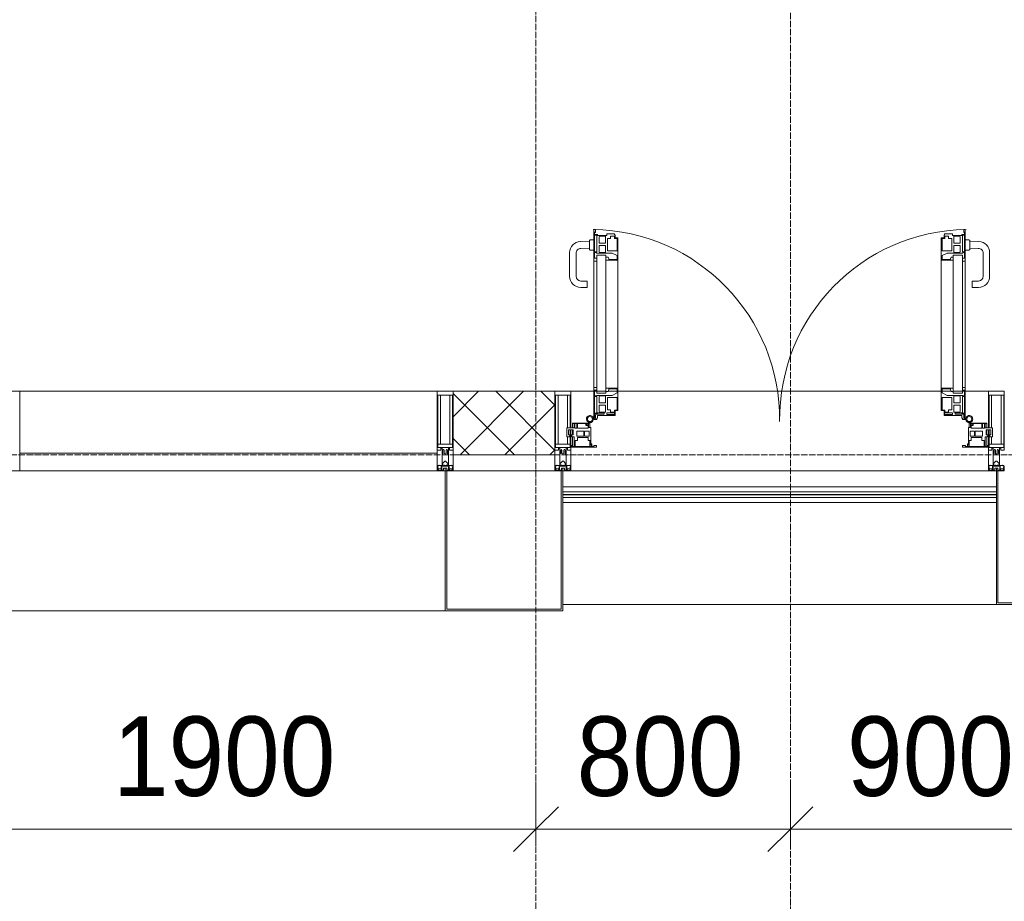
# Model space of a CAD drawing. Header units: millimetres. Extents: x -816133 to 919604, y 87941 to 147341.
# Tile 224 of 256: x 154263 to 157358, y 119530 to 122301. Entities that reach past the tile are written whole.
import ezdxf

# ---------------------------------------------------------------- set-up
doc = ezdxf.new("R2010")
doc.units = ezdxf.units.MM
doc.linetypes.add('ADSK_Линия сетки', pattern=[25, 20, -2.5, 0, -2.5])
doc.linetypes.add('Линия сетки', pattern=[25, 20, -2.5, 0, -2.5])
for name, color, linetype, lineweight in [('A-010-D_DIM', 7, 'Continuous', 9), ('A-200-M_WALL', 7, 'Continuous', 18), ('A-200-M_WALL_PAT', 7, 'Continuous', 40), ('A-214-M_CURT_WALL', 7, 'Continuous', 18), ('A-215-M_CURT_PANEL', 7, 'Continuous', 18), ('A-280-M_COLUMN', 7, 'Continuous', 18), ('A-325-M_DOOR', 7, 'Continuous', 18), ('Z-030-M_GRID', 7, 'Continuous', 9), ('Z-060-M_DETAIL', 7, 'Continuous', 18), ('Поручни', 252, 'Continuous', 5), ('СС-011-ПОЖ-СИГНАЛИЗАЦИЯ', 1, 'Continuous', 30)]:
    doc.layers.add(name, color=color, linetype=linetype, lineweight=lineweight)
doc.styles.add('Arial_3', font='arial.ttf', dxfattribs={"width": 0.9, "height": 500})

# ---------------------------------------------------------------- blocks, each defined once
blk = doc.blocks.new('13эт')
at = {"layer": 'A-010-D_DIM', "color": 9, "lineweight": 15}
for p, q in [((431195.4, 119756.5), (431195.4, 119906.5)), ((431195.4, 119756.5), (431195.4, 119906.5)), ((431995.4, 119756.5), (431995.4, 119906.5)), ((431995.4, 119756.5), (431995.4, 119906.5)), ((431195.4, 119756.5), (431266.1, 119827.2)), ((431195.4, 119756.5), (431266.1, 119827.2)), ((431995.4, 119756.5), (432066.1, 119827.2)), ((431995.4, 119756.5), (432066.1, 119827.2)), ((429295.4, 119756.5), (431195.4, 119756.5)), ((431195.4, 119756.5), (431124.7, 119685.8)), ((431195.4, 119756.5), (431124.7, 119685.8)), ((431195.4, 119756.5), (431195.4, 119706.5)), ((431195.4, 119756.5), (431995.4, 119756.5)), ((431195.4, 119756.5), (431195.4, 119706.5)), ((431995.4, 119756.5), (431924.7, 119685.8)), ((431995.4, 119756.5), (431924.7, 119685.8)), ((431995.4, 119756.5), (431995.4, 119706.5)), ((431995.4, 119756.5), (432895.4, 119756.5)), ((431995.4, 119756.5), (431995.4, 119706.5))]:
    blk.add_line(p, q, dxfattribs=at)
at = {"layer": 'A-200-M_WALL', "color": 9, "lineweight": 9}
for p, q in [((431255.4, 121132.9), (430935.4, 121132.9)), ((430935.4, 121132.9), (430935.4, 120932.9)), ((431255.4, 120932.9), (431255.4, 121132.9)), ((430935.4, 120932.9), (431255.4, 120932.9))]:
    blk.add_line(p, q, dxfattribs=at)
at = {"layer": 'A-200-M_WALL_PAT', "color": 9, "linetype": 'Continuous', "lineweight": 5}
for p, q in [((430935.4, 121052.8), (431015.6, 121132.9)), ((431128.3, 120932.9), (430935.4, 121125.8)), ((430957, 120932.9), (431157, 121132.9)), ((431255.4, 120947.2), (431069.7, 121132.9)), ((431255.4, 121088.7), (431211.1, 121132.9)), ((431098.4, 120932.9), (431255.4, 121089.9)), ((430986.9, 120932.9), (430935.4, 120984.4)), ((431239.8, 120932.9), (431255.4, 120948.5))]:
    blk.add_line(p, q, dxfattribs=at)
at = {"layer": 'A-214-M_CURT_WALL', "color": 9, "lineweight": 5, "extrusion": (0, 0, -1)}
for p, q in [((429572.9, 121132.9), (429522.9, 121132.9)), ((429572.9, 120882.9), (429572.9, 121132.9)), ((430885.4, 121132.9), (430885.4, 120882.9)), ((430935.4, 121132.9), (430885.4, 121132.9)), ((430935.4, 120882.9), (430935.4, 121132.9)), ((431255.4, 121132.9), (431255.4, 120882.9)), ((431305.4, 121132.9), (431255.4, 121132.9)), ((431305.4, 121018), (431305.4, 121132.9)), ((432617.9, 121132.9), (432617.9, 121018)), ((432667.9, 121132.9), (432617.9, 121132.9)), ((431305.4, 120996.3), (431305.4, 121011.3)), ((431305.4, 120882.9), (431305.4, 120993)), ((432617.9, 121011.3), (432617.9, 120996.3)), ((432617.9, 120993), (432617.9, 120882.9)), ((429547.9, 120882.9), (429572.9, 120882.9)), ((430885.4, 120882.9), (430910.4, 120882.9)), ((430915.4, 120882.9), (430935.4, 120882.9)), ((431255.4, 120882.9), (431275.4, 120882.9)), ((431280.4, 120882.9), (431305.4, 120882.9)), ((432617.9, 120882.9), (432642.9, 120882.9)), ((432647.9, 120882.9), (432667.9, 120882.9))]:
    blk.add_line(p, q, dxfattribs=at)
at = {"layer": 'A-214-M_CURT_WALL', "color": 9, "lineweight": 5}
for p, q in [((430885.4, 121132.9), (429572.9, 121132.9)), ((431378, 121132.9), (431305.4, 121132.9)), ((431415.7, 121132.9), (431380.1, 121132.9)), ((431451.1, 121132.9), (431423.4, 121132.9)), ((432469.9, 121132.9), (431453.4, 121132.9)), ((432500.8, 121132.9), (432472.2, 121132.9)), ((432543.3, 121132.9), (432507.6, 121132.9)), ((432617.9, 121132.9), (432545.4, 121132.9)), ((432617.9, 120882.9), (431305.4, 120882.9))]:
    blk.add_line(p, q, dxfattribs=at)
at = {"layer": 'A-215-M_CURT_PANEL', "color": 9, "lineweight": 5}
for p, q in [((431315.8, 121018), (431292.4, 121018)), ((431292.4, 121018), (431292.4, 120989.5)), ((431361.4, 121032.9), (431310.4, 121032.9)), ((431310.4, 121032.9), (431310.4, 121031.4)), ((431310.4, 121031.4), (431315.8, 121031.4)), ((431310.4, 121031.4), (431310.4, 121018)), ((431315.8, 121031.4), (431315.8, 121018)), ((431317.4, 121017.4), (431317.4, 121031.1)), ((431317.4, 121031.1), (431324.4, 121031.1)), ((431324.4, 121017.4), (431317.4, 121017.4)), ((431324.4, 121031.1), (431324.4, 121017.4)), ((431325.8, 121017.1), (431325.8, 121031.3)), ((431325.8, 121031.3), (431352.8, 121031.3)), ((431359.8, 121017.1), (431325.8, 121017.1)), ((431352.8, 121031.3), (431352.8, 121025.7)), ((431352.8, 121025.7), (431359.8, 121025.7)), ((431354.1, 121031.6), (431360.1, 121031.6)), ((431354.1, 121027.3), (431354.1, 121031.6)), ((431360.1, 121027.3), (431354.1, 121027.3)), ((431359.8, 121025.7), (431359.8, 121017.1)), ((431360.1, 121031.6), (431360.1, 121027.3)), ((431361.4, 121019.4), (431361.4, 121032.9)), ((431365.4, 121032.9), (431361.4, 121032.9)), ((431368.4, 121019.4), (431361.4, 121019.4)), ((431365.4, 121019.4), (431365.4, 121032.9)), ((431368.4, 120967.7), (431368.4, 121019.4)), ((432561.9, 121019.4), (432554.9, 121019.4)), ((432554.9, 121019.4), (432554.9, 120967.7)), ((432557.9, 121032.9), (432557.9, 121019.4)), ((432561.9, 121032.9), (432557.9, 121032.9)), ((432612.9, 121032.9), (432561.9, 121032.9)), ((432561.9, 121032.9), (432561.9, 121019.4)), ((432563.2, 121027.3), (432563.2, 121031.6)), ((432563.2, 121031.6), (432569.2, 121031.6)), ((432569.2, 121027.3), (432563.2, 121027.3)), ((432563.5, 121017.1), (432563.5, 121025.7)), ((432563.5, 121025.7), (432570.5, 121025.7)), ((432597.5, 121017.1), (432563.5, 121017.1)), ((432569.2, 121031.6), (432569.2, 121027.3)), ((432570.5, 121025.7), (432570.5, 121031.3)), ((432570.5, 121031.3), (432597.5, 121031.3)), ((432597.5, 121031.3), (432597.5, 121017.1)), ((432598.9, 121031.1), (432605.9, 121031.1)), ((432598.9, 121017.4), (432598.9, 121031.1)), ((432605.9, 121017.4), (432598.9, 121017.4)), ((432605.9, 121031.1), (432605.9, 121017.4)), ((432607.5, 121018), (432607.5, 121031.4)), ((432607.5, 121031.4), (432612.9, 121031.4)), ((432630.9, 121018), (432607.5, 121018)), ((432612.9, 121031.4), (432612.9, 121032.9)), ((432612.9, 121018), (432612.9, 121031.4)), ((432630.9, 120989.5), (432630.9, 121018)), ((431292.4, 120989.5), (431301.4, 120989.5)), ((431297.5, 120996.3), (431297.5, 121011.3)), ((431297.5, 121011.3), (431312.5, 121011.3)), ((431312.5, 120996.3), (431297.5, 120996.3)), ((431301.4, 120989.5), (431301.4, 120993)), ((431301.4, 120993), (431308.4, 120993)), ((431308.4, 120993), (431308.4, 120989.5)), ((431308.4, 120989.5), (431315.4, 120989.5)), ((431310.4, 121011.3), (431310.4, 120996.3)), ((431310.4, 120989.5), (431310.4, 120959.6)), ((431312.5, 121011.3), (431312.5, 120996.3)), ((431315.4, 120989.5), (431315.4, 120959.6)), ((431323.8, 120991.7), (431323.8, 121007.9)), ((431323.8, 121007.9), (431346.5, 121007.9)), ((431346.5, 120991.7), (431323.8, 120991.7)), ((431326.4, 120978.4), (431326.4, 120987.9)), ((431326.4, 120987.9), (431359.6, 120987.9)), ((431346.5, 121007.9), (431346.5, 120991.7)), ((431348.7, 120991.7), (431348.7, 121007.9)), ((431348.7, 121007.9), (431363, 121007.9)), ((431363, 120991.7), (431348.7, 120991.7)), ((431359.6, 120987.9), (431359.6, 120978.4)), ((431363, 121007.9), (431363, 120991.7)), ((432560.3, 121007.9), (432574.6, 121007.9)), ((432560.3, 120991.7), (432560.3, 121007.9)), ((432574.6, 120991.7), (432560.3, 120991.7)), ((432563.7, 120978.4), (432563.7, 120987.9)), ((432563.7, 120987.9), (432596.9, 120987.9)), ((432574.6, 121007.9), (432574.6, 120991.7)), ((432576.8, 121007.9), (432599.5, 121007.9)), ((432576.8, 120991.7), (432576.8, 121007.9)), ((432599.5, 120991.7), (432576.8, 120991.7)), ((432596.9, 120987.9), (432596.9, 120978.4)), ((432599.5, 121007.9), (432599.5, 120991.7)), ((432607.9, 120959.6), (432607.9, 120989.5)), ((432607.9, 120989.5), (432614.9, 120989.5)), ((432610.8, 121011.3), (432625.8, 121011.3)), ((432610.8, 120996.3), (432610.8, 121011.3)), ((432625.8, 120996.3), (432610.8, 120996.3)), ((432612.9, 120996.3), (432612.9, 121011.3)), ((432612.9, 120959.6), (432612.9, 120989.5)), ((432614.9, 120989.5), (432614.9, 120993)), ((432614.9, 120993), (432621.9, 120993)), ((432621.9, 120993), (432621.9, 120989.5)), ((432621.9, 120989.5), (432630.9, 120989.5)), ((432625.8, 121011.3), (432625.8, 120996.3)), ((431308.9, 120962.4), (431307.4, 120962.4)), ((431307.4, 120962.4), (431307.4, 120957.4)), ((431307.4, 120957.4), (431386.4, 120957.4)), ((431308.9, 120959.6), (431308.9, 120962.4)), ((431315.4, 120959.6), (431308.9, 120959.6)), ((431319.2, 120959.2), (431319.2, 120978.4)), ((431319.2, 120978.4), (431326.4, 120978.4)), ((431369.7, 120959.2), (431319.2, 120959.2)), ((431359.6, 120978.4), (431365.9, 120978.4)), ((431365.4, 120959.1), (431365.4, 120978.4)), ((431365.9, 120978.4), (431365.9, 120971.9)), ((431365.9, 120971.9), (431366.7, 120971.1)), ((431366.7, 120971.1), (431366.7, 120966)), ((431366.7, 120966), (431369.7, 120966)), ((431371.4, 120967.7), (431368.4, 120967.7)), ((431369.7, 120966), (431369.7, 120959.2)), ((431371.4, 120959.4), (431371.4, 120967.7)), ((431377.8, 120959.4), (431371.4, 120959.4)), ((431386.4, 120962.4), (431377.8, 120962.4)), ((431377.8, 120962.4), (431377.8, 120959.4)), ((431386.4, 120957.4), (431386.4, 120962.4)), ((432545.5, 120962.4), (432536.9, 120962.4)), ((432536.9, 120962.4), (432536.9, 120957.4)), ((432536.9, 120957.4), (432615.9, 120957.4)), ((432545.5, 120959.4), (432545.5, 120962.4)), ((432551.9, 120959.4), (432545.5, 120959.4)), ((432554.9, 120967.7), (432551.9, 120967.7)), ((432551.9, 120967.7), (432551.9, 120959.4)), ((432553.6, 120959.2), (432553.6, 120966)), ((432553.6, 120966), (432556.6, 120966)), ((432604.1, 120959.2), (432553.6, 120959.2)), ((432556.6, 120971.1), (432557.4, 120971.9)), ((432556.6, 120966), (432556.6, 120971.1)), ((432557.4, 120971.9), (432557.4, 120978.4)), ((432557.4, 120978.4), (432563.7, 120978.4)), ((432557.9, 120978.4), (432557.9, 120959.1)), ((432596.9, 120978.4), (432604.1, 120978.4)), ((432604.1, 120978.4), (432604.1, 120959.2)), ((432614.4, 120959.6), (432607.9, 120959.6)), ((432615.9, 120962.4), (432614.4, 120962.4)), ((432614.4, 120962.4), (432614.4, 120959.6)), ((432615.9, 120957.4), (432615.9, 120962.4)), ((430885.4, 120937.9), (429572.9, 120937.9)), ((429572.9, 120937.9), (429572.9, 120882.9)), ((430885.4, 120882.9), (430885.4, 120937.9)), ((429572.9, 120882.9), (430885.4, 120882.9))]:
    blk.add_line(p, q, dxfattribs=at)
at = {"layer": 'A-280-M_COLUMN', "color": 9, "lineweight": 5}
for p, q in [((430910.4, 120882.9), (430915.4, 120882.9)), ((430910.4, 120442.9), (430910.4, 120882.9)), ((430915.4, 120882.9), (430915.4, 120447.9)), ((431255.4, 120882.9), (430935.4, 120882.9)), ((431275.4, 120882.9), (431280.4, 120882.9)), ((431275.4, 120447.9), (431275.4, 120882.9)), ((431280.4, 120882.9), (431280.4, 120442.9)), ((432642.9, 120882.9), (432647.9, 120882.9)), ((432642.9, 120462.9), (432642.9, 120882.9)), ((432647.9, 120882.9), (432647.9, 120467.9)), ((431280.4, 120462.9), (432642.9, 120462.9)), ((433147.9, 120462.9), (432642.9, 120462.9)), ((432647.9, 120467.9), (433142.9, 120467.9)), ((429547.9, 120442.9), (430910.4, 120442.9)), ((431280.4, 120442.9), (430910.4, 120442.9)), ((430915.4, 120447.9), (431275.4, 120447.9))]:
    blk.add_line(p, q, dxfattribs=at)
at = {"layer": 'A-325-M_DOOR', "color": 9, "lineweight": 5}
for p, q in [((431378, 121542.2), (431378, 121641.8)), ((431378, 121641.8), (431383.1, 121641.8)), ((431378, 121542.2), (431378, 121641.8)), ((431378, 121641.8), (431383.1, 121641.8)), ((431383.1, 121641.8), (431383.1, 121631.9)), ((431383.1, 121641.8), (431383.1, 121631.9)), ((432545.4, 121641.8), (432540.3, 121641.8)), ((432540.3, 121641.8), (432540.3, 121631.9)), ((432545.4, 121641.8), (432540.3, 121641.8)), ((432540.3, 121641.8), (432540.3, 121631.9)), ((432545.4, 121542.2), (432545.4, 121641.8)), ((432545.4, 121542.2), (432545.4, 121641.8)), ((431364.1, 121604.6), (431335.2, 121603.6)), ((431364.1, 121606.4), (431364.1, 121578.9)), ((431378.1, 121608.9), (431366.6, 121608.9)), ((431380.1, 121633.2), (431380.1, 121625.2)), ((431381.9, 121633.2), (431380.1, 121633.2)), ((431380.1, 121633.2), (431380.1, 121625.2)), ((431381.9, 121633.2), (431380.1, 121633.2)), ((431380.1, 121625.2), (431388.8, 121625.2)), ((431380.1, 121625.2), (431388.8, 121625.2)), ((431380.1, 121623.5), (431380.1, 121571.1)), ((431387.1, 121623.5), (431380.1, 121623.5)), ((431380.1, 121623.5), (431380.1, 121571.1)), ((431387.1, 121623.5), (431380.1, 121623.5)), ((431381.9, 121631.9), (431381.9, 121633.2)), ((431381.9, 121631.9), (431381.9, 121633.2)), ((431383.1, 121631.9), (431381.9, 121631.9)), ((431383.1, 121631.9), (431381.9, 121631.9)), ((431387.1, 121571.1), (431387.1, 121623.5)), ((431387.1, 121571.1), (431387.1, 121623.5)), ((431388.8, 121625.2), (431388.8, 121622.2)), ((431388.8, 121625.2), (431388.8, 121622.2)), ((431388.8, 121622.2), (431418.1, 121622.2)), ((431388.8, 121622.2), (431418.1, 121622.2)), ((431395.6, 121620.4), (431394.1, 121617.8)), ((431395.6, 121620.4), (431394.1, 121617.8)), ((431394.1, 121617.8), (431394.1, 121598.7)), ((431394.1, 121617.8), (431394.1, 121598.7)), ((431414, 121620.4), (431395.6, 121620.4)), ((431414, 121620.4), (431395.6, 121620.4)), ((431414, 121598.7), (431414, 121620.4)), ((431414, 121598.7), (431414, 121620.4)), ((431418.1, 121627.7), (431443.1, 121627.7)), ((431418.1, 121622.2), (431418.1, 121627.7)), ((431418.1, 121627.7), (431443.1, 121627.7)), ((431418.1, 121622.2), (431418.1, 121627.7)), ((431420.4, 121613.4), (431420.4, 121573.9)), ((431430.5, 121613.4), (431420.4, 121613.4)), ((431420.4, 121613.4), (431420.4, 121573.9)), ((431430.5, 121613.4), (431420.4, 121613.4)), ((431430.5, 121620), (431430.5, 121613.4)), ((431442.9, 121620), (431430.5, 121620)), ((431430.5, 121620), (431430.5, 121613.4)), ((431442.9, 121620), (431430.5, 121620)), ((431442.9, 121613.5), (431442.9, 121620)), ((431442.9, 121613.5), (431442.9, 121620)), ((431451.1, 121613.5), (431442.9, 121613.5)), ((431451.1, 121613.5), (431442.9, 121613.5)), ((431443.1, 121627.7), (431443.1, 121624.7)), ((431443.1, 121627.7), (431443.1, 121624.7)), ((431443.1, 121624.7), (431444.6, 121624.7)), ((431443.1, 121624.7), (431444.6, 121624.7)), ((431444.6, 121624.7), (431444.6, 121615.2)), ((431444.6, 121624.7), (431444.6, 121615.2)), ((431444.6, 121615.2), (431453.4, 121615.2)), ((431444.6, 121615.2), (431453.4, 121615.2)), ((431451.1, 121573.9), (431451.1, 121613.5)), ((431451.1, 121573.9), (431451.1, 121613.5)), ((431453.4, 121615.2), (431453.4, 121545.2)), ((431453.4, 121615.2), (431453.4, 121545.2)), ((432478.8, 121615.2), (432469.9, 121615.2)), ((432469.9, 121615.2), (432469.9, 121545.2)), ((432478.8, 121615.2), (432469.9, 121615.2)), ((432469.9, 121615.2), (432469.9, 121545.2)), ((432472.3, 121573.9), (432472.3, 121613.5)), ((432472.3, 121613.5), (432480.5, 121613.5)), ((432472.3, 121573.9), (432472.3, 121613.5)), ((432472.3, 121613.5), (432480.5, 121613.5)), ((432480.3, 121624.7), (432478.8, 121624.7)), ((432478.8, 121624.7), (432478.8, 121615.2)), ((432480.3, 121624.7), (432478.8, 121624.7)), ((432478.8, 121624.7), (432478.8, 121615.2)), ((432505.3, 121627.7), (432480.3, 121627.7)), ((432480.3, 121627.7), (432480.3, 121624.7)), ((432505.3, 121627.7), (432480.3, 121627.7)), ((432480.3, 121627.7), (432480.3, 121624.7)), ((432480.5, 121613.5), (432480.5, 121620)), ((432480.5, 121620), (432492.9, 121620)), ((432480.5, 121613.5), (432480.5, 121620)), ((432480.5, 121620), (432492.9, 121620)), ((432492.9, 121620), (432492.9, 121613.4)), ((432492.9, 121620), (432492.9, 121613.4)), ((432492.9, 121613.4), (432503, 121613.4)), ((432492.9, 121613.4), (432503, 121613.4)), ((432503, 121613.4), (432503, 121573.9)), ((432503, 121613.4), (432503, 121573.9)), ((432505.3, 121622.2), (432505.3, 121627.7)), ((432505.3, 121622.2), (432505.3, 121627.7)), ((432534.6, 121622.2), (432505.3, 121622.2)), ((432534.6, 121622.2), (432505.3, 121622.2)), ((432509.4, 121598.7), (432509.4, 121620.4)), ((432509.4, 121620.4), (432527.7, 121620.4)), ((432509.4, 121598.7), (432509.4, 121620.4)), ((432509.4, 121620.4), (432527.7, 121620.4)), ((432527.7, 121620.4), (432529.3, 121617.8)), ((432527.7, 121620.4), (432529.3, 121617.8)), ((432529.3, 121617.8), (432529.3, 121598.7)), ((432529.3, 121617.8), (432529.3, 121598.7)), ((432543.3, 121625.2), (432534.6, 121625.2)), ((432534.6, 121625.2), (432534.6, 121622.2)), ((432543.3, 121625.2), (432534.6, 121625.2)), ((432534.6, 121625.2), (432534.6, 121622.2)), ((432536.3, 121571.1), (432536.3, 121623.5)), ((432536.3, 121623.5), (432543.3, 121623.5)), ((432536.3, 121571.1), (432536.3, 121623.5)), ((432536.3, 121623.5), (432543.3, 121623.5)), ((432540.3, 121631.9), (432541.5, 121631.9)), ((432540.3, 121631.9), (432541.5, 121631.9)), ((432541.5, 121631.9), (432541.5, 121633.2)), ((432541.5, 121633.2), (432543.3, 121633.2)), ((432541.5, 121631.9), (432541.5, 121633.2)), ((432541.5, 121633.2), (432543.3, 121633.2)), ((432543.3, 121633.2), (432543.3, 121625.2)), ((432543.3, 121633.2), (432543.3, 121625.2)), ((432543.3, 121623.5), (432543.3, 121571.1)), ((432543.3, 121623.5), (432543.3, 121571.1)), ((432545.3, 121608.9), (432556.8, 121608.9)), ((432559.3, 121606.4), (432559.3, 121578.9)), ((432559.3, 121604.6), (432588.1, 121603.6)), ((431337.1, 121581.7), (431364.1, 121580.7)), ((431366.6, 121576.4), (431378.1, 121576.4)), ((431394.1, 121598.7), (431414, 121598.7)), ((431394.1, 121598.7), (431414, 121598.7)), ((431394.1, 121590.9), (431394.1, 121571.9)), ((431414, 121590.9), (431394.1, 121590.9)), ((431394.1, 121590.9), (431394.1, 121571.9)), ((431414, 121590.9), (431394.1, 121590.9)), ((431394.1, 121571.9), (431395.6, 121569.2)), ((431394.1, 121571.9), (431395.6, 121569.2)), ((431414, 121569.2), (431414, 121590.9)), ((431414, 121569.2), (431414, 121590.9)), ((431420.4, 121573.9), (431451.1, 121573.9)), ((431420.4, 121573.9), (431451.1, 121573.9)), ((432503, 121573.9), (432472.3, 121573.9)), ((432503, 121573.9), (432472.3, 121573.9)), ((432529.3, 121598.7), (432509.4, 121598.7)), ((432529.3, 121598.7), (432509.4, 121598.7)), ((432509.4, 121590.9), (432529.3, 121590.9)), ((432509.4, 121569.2), (432509.4, 121590.9)), ((432509.4, 121590.9), (432529.3, 121590.9)), ((432509.4, 121569.2), (432509.4, 121590.9)), ((432529.3, 121571.9), (432527.7, 121569.2)), ((432529.3, 121571.9), (432527.7, 121569.2)), ((432529.3, 121590.9), (432529.3, 121571.9)), ((432529.3, 121590.9), (432529.3, 121571.9)), ((432556.8, 121576.4), (432545.3, 121576.4)), ((432586.2, 121581.7), (432559.3, 121580.7)), ((431301.6, 121568.6), (431301.6, 121494.4)), ((431321.6, 121494.4), (431321.6, 121566.7)), ((431378, 121127.2), (431378, 121560.2)), ((431387.1, 121542.2), (431378, 121542.2)), ((431387.1, 121542.2), (431378, 121542.2)), ((431380.1, 121571.1), (431387.1, 121571.1)), ((431380.1, 121571.1), (431387.1, 121571.1)), ((431380.1, 121569.4), (431380.1, 121551.3)), ((431386.3, 121569.4), (431380.1, 121569.4)), ((431380.1, 121569.4), (431380.1, 121551.3)), ((431386.3, 121569.4), (431380.1, 121569.4)), ((431380.1, 121551.3), (431387.1, 121551.3)), ((431380.1, 121551.3), (431387.1, 121551.3)), ((431386.3, 121567.4), (431386.3, 121569.4)), ((431386.3, 121567.4), (431386.3, 121569.4)), ((431435.3, 121567.4), (431386.3, 121567.4)), ((431435.3, 121567.4), (431386.3, 121567.4)), ((431387.1, 121560.2), (431415.7, 121560.2)), ((431387.1, 121127.2), (431387.1, 121560.2)), ((431387.1, 121551.3), (431387.1, 121542.2)), ((431387.1, 121551.3), (431387.1, 121542.2)), ((431395.6, 121569.2), (431414, 121569.2)), ((431395.6, 121569.2), (431414, 121569.2)), ((431415.7, 121560.2), (431415.7, 121127.2)), ((431415.7, 121554.9), (431422.3, 121554.9)), ((431415.7, 121545.2), (431415.7, 121554.9)), ((431415.7, 121554.9), (431422.3, 121554.9)), ((431415.7, 121545.2), (431415.7, 121554.9)), ((431453.4, 121545.2), (431415.7, 121545.2)), ((431453.4, 121545.2), (431415.7, 121545.2)), ((431422.3, 121554.9), (431424.6, 121548.8)), ((431422.3, 121554.9), (431424.6, 121548.8)), ((431424.6, 121548.8), (431424.6, 121546.7)), ((431424.6, 121548.8), (431424.6, 121546.7)), ((431424.6, 121546.7), (431451.1, 121546.7)), ((431424.6, 121546.7), (431451.1, 121546.7)), ((431451.1, 121559.8), (431435.3, 121567.4)), ((431451.1, 121559.8), (431435.3, 121567.4)), ((431451.1, 121546.7), (431451.1, 121559.8)), ((431451.1, 121546.7), (431451.1, 121559.8)), ((431453.4, 121545.2), (431453.4, 121142.2)), ((432469.9, 121545.2), (432507.6, 121545.2)), ((432469.9, 121545.2), (432507.6, 121545.2)), ((432469.9, 121545.2), (432469.9, 121142.2)), ((432472.2, 121559.8), (432488, 121567.4)), ((432472.2, 121559.8), (432488, 121567.4)), ((432472.2, 121546.7), (432472.2, 121559.8)), ((432472.2, 121546.7), (432472.2, 121559.8)), ((432498.8, 121546.7), (432472.2, 121546.7)), ((432498.8, 121546.7), (432472.2, 121546.7)), ((432488, 121567.4), (432537.1, 121567.4)), ((432488, 121567.4), (432537.1, 121567.4)), ((432501, 121554.9), (432498.8, 121548.8)), ((432501, 121554.9), (432498.8, 121548.8)), ((432498.8, 121548.8), (432498.8, 121546.7)), ((432498.8, 121548.8), (432498.8, 121546.7)), ((432507.6, 121554.9), (432501, 121554.9)), ((432507.6, 121554.9), (432501, 121554.9)), ((432507.6, 121560.2), (432507.6, 121127.2)), ((432536.3, 121560.2), (432507.6, 121560.2)), ((432507.6, 121545.2), (432507.6, 121554.9)), ((432507.6, 121545.2), (432507.6, 121554.9)), ((432527.7, 121569.2), (432509.4, 121569.2)), ((432527.7, 121569.2), (432509.4, 121569.2)), ((432543.3, 121571.1), (432536.3, 121571.1)), ((432543.3, 121571.1), (432536.3, 121571.1)), ((432536.3, 121127.2), (432536.3, 121560.2)), ((432543.3, 121551.3), (432536.3, 121551.3)), ((432536.3, 121551.3), (432536.3, 121542.2)), ((432543.3, 121551.3), (432536.3, 121551.3)), ((432536.3, 121551.3), (432536.3, 121542.2)), ((432536.3, 121542.2), (432545.4, 121542.2)), ((432536.3, 121542.2), (432545.4, 121542.2)), ((432537.1, 121567.4), (432537.1, 121569.4)), ((432537.1, 121569.4), (432543.3, 121569.4)), ((432537.1, 121567.4), (432537.1, 121569.4)), ((432537.1, 121569.4), (432543.3, 121569.4)), ((432543.3, 121569.4), (432543.3, 121551.3)), ((432543.3, 121569.4), (432543.3, 121551.3)), ((432545.4, 121127.2), (432545.4, 121560.2)), ((432601.8, 121494.4), (432601.8, 121566.7)), ((432621.8, 121568.6), (432621.8, 121494.4)), ((431356.6, 121479.4), (431336.6, 121479.4)), ((431356.6, 121459.4), (431356.6, 121479.4)), ((432566.8, 121459.4), (432566.8, 121479.4)), ((432566.8, 121479.4), (432586.8, 121479.4)), ((431336.6, 121459.4), (431356.6, 121459.4)), ((432586.8, 121459.4), (432566.8, 121459.4)), ((431378, 121145.2), (431387.1, 121145.2)), ((431378, 121047.2), (431378, 121145.2)), ((431387.1, 121145.2), (431387.1, 121136.1)), ((431415.7, 121142.2), (431453.4, 121142.2)), ((431415.7, 121132.5), (431415.7, 121142.2)), ((431424.6, 121138.6), (431422.3, 121132.5)), ((431424.6, 121140.7), (431424.6, 121138.6)), ((431451.1, 121140.7), (431424.6, 121140.7)), ((431451.1, 121127.6), (431451.1, 121140.7)), ((431453.4, 121142.2), (431453.4, 121072.2)), ((432507.6, 121142.2), (432469.9, 121142.2)), ((432469.9, 121142.2), (432469.9, 121072.2)), ((432472.2, 121127.6), (432472.2, 121140.7)), ((432472.2, 121140.7), (432498.8, 121140.7)), ((432498.8, 121140.7), (432498.8, 121138.6)), ((432498.8, 121138.6), (432501, 121132.5)), ((432507.6, 121132.5), (432507.6, 121142.2)), ((432545.4, 121145.2), (432536.3, 121145.2)), ((432536.3, 121145.2), (432536.3, 121136.1)), ((432545.4, 121047.2), (432545.4, 121145.2)), ((431380.1, 121136.1), (431380.1, 121118)), ((431387.1, 121136.1), (431380.1, 121136.1)), ((431380.1, 121118), (431386.3, 121118)), ((431380.1, 121116.3), (431380.1, 121063.9)), ((431387.1, 121116.3), (431380.1, 121116.3)), ((431386.3, 121120), (431435.3, 121120)), ((431386.3, 121118), (431386.3, 121120)), ((431387.1, 121127.2), (431415.7, 121127.2)), ((431387.1, 121063.9), (431387.1, 121116.3)), ((431395.6, 121118.2), (431394.1, 121115.5)), ((431394.1, 121115.5), (431394.1, 121096.5)), ((431414, 121118.2), (431395.6, 121118.2)), ((431414, 121096.5), (431414, 121118.2)), ((431422.3, 121132.5), (431415.7, 121132.5)), ((431420.4, 121113.5), (431420.4, 121074)), ((431451.1, 121113.5), (431420.4, 121113.5)), ((431435.3, 121120), (431451.1, 121127.6)), ((431451.1, 121073.9), (431451.1, 121113.5)), ((432488, 121120), (432472.2, 121127.6)), ((432472.3, 121113.5), (432503, 121113.5)), ((432472.3, 121073.9), (432472.3, 121113.5)), ((432537.1, 121120), (432488, 121120)), ((432501, 121132.5), (432507.6, 121132.5)), ((432503, 121113.5), (432503, 121074)), ((432536.3, 121127.2), (432507.6, 121127.2)), ((432509.4, 121096.5), (432509.4, 121118.2)), ((432509.4, 121118.2), (432527.7, 121118.2)), ((432527.7, 121118.2), (432529.3, 121115.5)), ((432529.3, 121115.5), (432529.3, 121096.5)), ((432536.3, 121136.1), (432543.3, 121136.1)), ((432536.3, 121116.3), (432543.3, 121116.3)), ((432536.3, 121063.9), (432536.3, 121116.3)), ((432537.1, 121118), (432537.1, 121120)), ((432543.3, 121118), (432537.1, 121118)), ((432543.3, 121136.1), (432543.3, 121118)), ((432543.3, 121116.3), (432543.3, 121063.9)), ((431394.1, 121096.5), (431414, 121096.5)), ((431394.1, 121088.7), (431394.1, 121069.7)), ((431414, 121088.7), (431394.1, 121088.7)), ((431414, 121067), (431414, 121088.7)), ((432529.3, 121096.5), (432509.4, 121096.5)), ((432509.4, 121088.7), (432529.3, 121088.7)), ((432509.4, 121067), (432509.4, 121088.7)), ((432529.3, 121088.7), (432529.3, 121069.7)), ((431380.1, 121063.9), (431387.1, 121063.9)), ((431380.1, 121062.2), (431380.1, 121047.2)), ((431388.8, 121062.2), (431380.1, 121062.2)), ((431380.1, 121047.2), (431383.1, 121047.2)), ((431383.1, 121047.2), (431383.1, 121057.5)), ((431386.2, 121060.5), (431410.4, 121060.5)), ((431386.6, 121048.5), (431386.6, 121043.7)), ((431389.3, 121048.5), (431386.6, 121048.5)), ((431388.8, 121065.2), (431388.8, 121062.2)), ((431410.4, 121065.2), (431388.8, 121065.2)), ((431389.3, 121056.2), (431389.3, 121048.5)), ((431444.6, 121056.2), (431389.3, 121056.2)), ((431394.1, 121069.7), (431395.6, 121067)), ((431395.6, 121067), (431414, 121067)), ((431410.4, 121060.5), (431410.4, 121065.2)), ((431418.1, 121065.2), (431418.1, 121059.7)), ((431443.1, 121065.2), (431418.1, 121065.2)), ((431418.1, 121059.7), (431443.1, 121059.7)), ((431420.4, 121074), (431430.5, 121074)), ((431430.5, 121074), (431430.5, 121067.4)), ((431430.5, 121067.4), (431442.9, 121067.4)), ((431442.9, 121073.9), (431451.1, 121073.9)), ((431442.9, 121067.4), (431442.9, 121073.9)), ((431443.1, 121059.7), (431443.1, 121065.2)), ((431444.6, 121072.2), (431444.6, 121056.2)), ((431453.4, 121072.2), (431444.6, 121072.2)), ((432469.9, 121072.2), (432478.8, 121072.2)), ((432480.5, 121073.9), (432472.3, 121073.9)), ((432478.8, 121072.2), (432478.8, 121056.2)), ((432478.8, 121056.2), (432534.1, 121056.2)), ((432480.3, 121065.2), (432505.3, 121065.2)), ((432480.3, 121059.7), (432480.3, 121065.2)), ((432505.3, 121059.7), (432480.3, 121059.7)), ((432480.5, 121067.4), (432480.5, 121073.9)), ((432492.9, 121067.4), (432480.5, 121067.4)), ((432503, 121074), (432492.9, 121074)), ((432492.9, 121074), (432492.9, 121067.4)), ((432505.3, 121065.2), (432505.3, 121059.7)), ((432527.7, 121067), (432509.4, 121067)), ((432513, 121060.5), (432513, 121065.2)), ((432513, 121065.2), (432534.6, 121065.2)), ((432537.2, 121060.5), (432513, 121060.5)), ((432529.3, 121069.7), (432527.7, 121067)), ((432534.1, 121056.2), (432534.1, 121048.5)), ((432534.1, 121048.5), (432536.8, 121048.5)), ((432534.6, 121065.2), (432534.6, 121062.2)), ((432534.6, 121062.2), (432543.3, 121062.2)), ((432543.3, 121063.9), (432536.3, 121063.9)), ((432536.8, 121048.5), (432536.8, 121043.7)), ((432540.3, 121047.2), (432540.3, 121057.5)), ((432543.3, 121047.2), (432540.3, 121047.2)), ((432543.3, 121062.2), (432543.3, 121047.2)), ((431386.6, 121043.7), (431376.3, 121043.7)), ((432536.8, 121043.7), (432547, 121043.7))]:
    blk.add_line(p, q, dxfattribs=at)
for centre, radius, start, end in [((431365.4, 121045.6), 596.2, 359.296, 89.0613), ((432557.9, 121045.6), 596.2, 90.9387, 180.704), ((431336.6, 121568.6), 35, 92.1945, 180), ((431366.6, 121606.4), 2.5, 90, 180), ((432556.8, 121606.4), 2.5, 360, 90), ((432586.8, 121568.6), 35, 0, 87.8055), ((431336.6, 121566.7), 15, 87.8056, 180), ((431366.6, 121578.9), 2.5, 180, 270), ((432556.8, 121578.9), 2.5, 270, 360), ((432586.8, 121566.7), 15, 0, 92.1944), ((431336.6, 121494.4), 35, 180, 270), ((431336.6, 121494.4), 15, 180, 270), ((432586.8, 121494.4), 35, 270, 0), ((432586.8, 121494.4), 15, 270, 0), ((431365.4, 121045.6), 11, 16.047, 350.0284), ((431365.4, 121045.6), 8, 90, 270), ((431365.4, 121045.6), 8, 270, 90), ((431378, 121049.2), 2.03, 196.0721, 270), ((431386.2, 121057.5), 3, 90, 180), ((432537.2, 121057.5), 3, 0, 90), ((432545.4, 121049.2), 2.03, 270, 343.9279), ((432557.9, 121045.6), 11, 189.9716, 163.953), ((432557.9, 121045.6), 8, 90, 270), ((432557.9, 121045.6), 8, 270, 90)]:
    blk.add_arc(centre, radius, start, end, dxfattribs=at)
at = {"layer": 'Z-030-M_GRID', "color": 9, "linetype": 'Линия сетки'}
for p, q in [((431195.4, 118828.7), (431195.4, 138582.9)), ((431995.4, 117558.7), (431995.4, 138582.9))]:
    blk.add_line(p, q, dxfattribs=at)
at = {"layer": 'Z-030-M_GRID', "color": 9, "linetype": 'ADSK_Линия сетки'}
blk.add_line((443695.4, 120932.9), (399384.3, 120932.9), dxfattribs=at)
at = {"layer": 'Z-060-M_DETAIL', "color": 9, "lineweight": 5}
for p, q in [((430885.4, 120948.2), (430885.4, 121132.9)), ((430885.4, 121132.9), (430910.4, 121132.9)), ((430887.4, 121120.2), (430910.4, 121120.2)), ((430887.4, 121120.2), (430887.4, 120956.5)), ((430895.5, 120966.9), (430895.5, 121120.2)), ((430935.4, 121132.9), (430910.4, 121132.9)), ((430933.4, 121120.2), (430910.4, 121120.2)), ((430925.3, 120966.9), (430925.3, 121120.2)), ((430933.4, 121120.2), (430933.4, 120956.5)), ((430935.4, 120948.2), (430935.4, 121132.9)), ((431255.4, 120948.2), (431255.4, 121132.9)), ((431255.4, 121132.9), (431280.4, 121132.9)), ((431257.4, 121120.2), (431280.4, 121120.2)), ((431257.4, 121120.2), (431257.4, 120956.5)), ((431265.5, 120966.9), (431265.5, 121120.2)), ((431305.4, 121132.9), (431280.4, 121132.9)), ((431303.4, 121120.2), (431280.4, 121120.2)), ((431295.3, 121018), (431295.3, 121120.2)), ((431303.4, 121120.2), (431303.4, 121018)), ((431305.4, 121018), (431305.4, 121132.9)), ((432617.9, 121018), (432617.9, 121132.9)), ((432617.9, 121132.9), (432642.9, 121132.9)), ((432619.9, 121120.2), (432642.9, 121120.2)), ((432619.9, 121120.2), (432619.9, 121018)), ((432628, 121018), (432628, 121120.2)), ((432667.9, 121132.9), (432642.9, 121132.9)), ((432665.9, 121120.2), (432642.9, 121120.2)), ((432657.8, 120966.9), (432657.8, 121120.2)), ((432665.9, 121120.2), (432665.9, 120956.5)), ((432667.9, 120948.2), (432667.9, 121132.9)), ((431295.3, 120966.9), (431295.3, 120989.5)), ((431303.4, 121011.3), (431303.4, 120996.3)), ((431303.4, 120993), (431303.4, 120956.5)), ((431305.4, 120996.3), (431305.4, 121011.3)), ((431305.4, 120948.2), (431305.4, 120993)), ((432617.9, 120996.3), (432617.9, 121011.3)), ((432617.9, 120948.2), (432617.9, 120993)), ((432619.9, 121011.3), (432619.9, 120996.3)), ((432619.9, 120993), (432619.9, 120956.5)), ((432628, 120966.9), (432628, 120989.5)), ((430910.4, 120966.9), (430887.4, 120966.9)), ((430909.9, 120956.5), (430887.4, 120956.5)), ((430896.4, 120954.2), (430896.4, 120948.2)), ((430900.4, 120954.2), (430896.4, 120954.2)), ((430900.4, 120935.9), (430900.4, 120954.2)), ((430910.4, 120966.9), (430933.4, 120966.9)), ((430910.9, 120956.5), (430933.4, 120956.5)), ((430920.4, 120954.2), (430924.4, 120954.2)), ((430920.4, 120935.9), (430920.4, 120954.2)), ((430924.4, 120954.2), (430924.4, 120948.2)), ((431280.4, 120966.9), (431257.4, 120966.9)), ((431279.9, 120956.5), (431257.4, 120956.5)), ((431266.4, 120954.2), (431266.4, 120948.2)), ((431270.4, 120954.2), (431266.4, 120954.2)), ((431270.4, 120935.9), (431270.4, 120954.2)), ((431280.4, 120966.9), (431303.4, 120966.9)), ((431280.9, 120956.5), (431303.4, 120956.5)), ((431290.4, 120954.2), (431294.4, 120954.2)), ((431290.4, 120935.9), (431290.4, 120954.2)), ((431294.4, 120954.2), (431294.4, 120948.2)), ((432642.9, 120966.9), (432619.9, 120966.9)), ((432642.4, 120956.5), (432619.9, 120956.5)), ((432628.9, 120954.2), (432628.9, 120948.2)), ((432632.9, 120954.2), (432628.9, 120954.2)), ((432632.9, 120935.9), (432632.9, 120954.2)), ((432642.9, 120966.9), (432665.9, 120966.9)), ((432643.4, 120956.5), (432665.9, 120956.5)), ((432652.9, 120954.2), (432656.9, 120954.2)), ((432652.9, 120935.9), (432652.9, 120954.2)), ((432656.9, 120954.2), (432656.9, 120948.2)), ((430896.4, 120948.2), (430885.4, 120948.2)), ((430901.7, 120935.9), (430900.4, 120935.9)), ((430900.4, 120935.9), (430900.4, 120899.9)), ((430901.7, 120935.9), (430903.4, 120937.6)), ((430903.4, 120948.2), (430904.5, 120950.2)), ((430903.4, 120948.2), (430903.4, 120937.6)), ((430906.3, 120950.2), (430904.5, 120950.2)), ((430906.3, 120950.2), (430907.5, 120948)), ((430907.5, 120948), (430907.5, 120937.6)), ((430909.1, 120935.9), (430907.5, 120937.6)), ((430910.4, 120935.9), (430909.1, 120935.9)), ((430910.4, 120935.9), (430911.7, 120935.9)), ((430911.7, 120935.9), (430913.3, 120937.6)), ((430914.5, 120950.2), (430913.3, 120948)), ((430913.3, 120948), (430913.3, 120937.6)), ((430914.5, 120950.2), (430916.3, 120950.2)), ((430917.4, 120948.2), (430916.3, 120950.2)), ((430917.4, 120948.2), (430917.4, 120937.6)), ((430919.1, 120935.9), (430917.4, 120937.6)), ((430919.1, 120935.9), (430920.4, 120935.9)), ((430920.4, 120935.9), (430920.4, 120899.9)), ((430924.4, 120948.2), (430935.4, 120948.2)), ((431266.4, 120948.2), (431255.4, 120948.2)), ((431271.7, 120935.9), (431270.4, 120935.9)), ((431270.4, 120935.9), (431270.4, 120899.9)), ((431271.7, 120935.9), (431273.4, 120937.6)), ((431273.4, 120948.2), (431274.5, 120950.2)), ((431273.4, 120948.2), (431273.4, 120937.6)), ((431276.3, 120950.2), (431274.5, 120950.2)), ((431276.3, 120950.2), (431277.5, 120948)), ((431277.5, 120948), (431277.5, 120937.6)), ((431279.1, 120935.9), (431277.5, 120937.6)), ((431280.4, 120935.9), (431279.1, 120935.9)), ((431280.4, 120935.9), (431281.7, 120935.9)), ((431281.7, 120935.9), (431283.3, 120937.6)), ((431284.5, 120950.2), (431283.3, 120948)), ((431283.3, 120948), (431283.3, 120937.6)), ((431284.5, 120950.2), (431286.3, 120950.2)), ((431287.4, 120948.2), (431286.3, 120950.2)), ((431287.4, 120948.2), (431287.4, 120937.6)), ((431289.1, 120935.9), (431287.4, 120937.6)), ((431289.1, 120935.9), (431290.4, 120935.9)), ((431290.4, 120935.9), (431290.4, 120899.9)), ((431294.4, 120948.2), (431305.4, 120948.2)), ((432628.9, 120948.2), (432617.9, 120948.2)), ((432634.2, 120935.9), (432632.9, 120935.9)), ((432632.9, 120935.9), (432632.9, 120899.9)), ((432634.2, 120935.9), (432635.9, 120937.6)), ((432635.9, 120948.2), (432637, 120950.2)), ((432635.9, 120948.2), (432635.9, 120937.6)), ((432638.8, 120950.2), (432637, 120950.2)), ((432638.8, 120950.2), (432640, 120948)), ((432640, 120948), (432640, 120937.6)), ((432641.6, 120935.9), (432640, 120937.6)), ((432642.9, 120935.9), (432641.6, 120935.9)), ((432642.9, 120935.9), (432644.2, 120935.9)), ((432644.2, 120935.9), (432645.8, 120937.6)), ((432647, 120950.2), (432645.8, 120948)), ((432645.8, 120948), (432645.8, 120937.6)), ((432647, 120950.2), (432648.8, 120950.2)), ((432649.9, 120948.2), (432648.8, 120950.2)), ((432649.9, 120948.2), (432649.9, 120937.6)), ((432651.6, 120935.9), (432649.9, 120937.6)), ((432651.6, 120935.9), (432652.9, 120935.9)), ((432652.9, 120935.9), (432652.9, 120899.9)), ((432656.9, 120948.2), (432667.9, 120948.2)), ((430886.6, 120897.5), (430885.4, 120897.2)), ((430885.4, 120882.9), (430885.4, 120897.2)), ((430888.1, 120899.9), (430886.6, 120899.9)), ((430886.6, 120899.9), (430886.6, 120897.5)), ((430887.9, 120893.5), (430886.6, 120897.5)), ((430887.9, 120893.5), (430886.7, 120892.8)), ((430886.7, 120884.2), (430886.7, 120892.8)), ((430887.2, 120893.1), (430887.9, 120890.9)), ((430887.9, 120890.9), (430887.9, 120887.4)), ((430888.1, 120899.9), (430888.1, 120899)), ((430888.1, 120899), (430889.1, 120899)), ((430891.4, 120900.6), (430889.1, 120899)), ((430892, 120899.5), (430891.4, 120900.6)), ((430903, 120899.5), (430892, 120899.5)), ((430897.7, 120890.6), (430899.1, 120894.3)), ((430898.2, 120891.9), (430898.2, 120897.7)), ((430898.2, 120897.7), (430910.4, 120897.7)), ((430899.9, 120894.2), (430899.1, 120894.3)), ((430899.9, 120884.4), (430899.9, 120894.2)), ((430900.4, 120899.9), (430902.9, 120899.9)), ((430901.9, 120905.9), (430908.9, 120912.9)), ((430901.9, 120901.4), (430901.9, 120905.9)), ((430902.9, 120901.4), (430901.9, 120901.4)), ((430902.9, 120899.9), (430902.9, 120901.4)), ((430903, 120900.9), (430903, 120899.5)), ((430907.8, 120900.9), (430903, 120900.9)), ((430910.4, 120890.9), (430905.6, 120890.9)), ((430905.6, 120884.4), (430905.6, 120890.9)), ((430907.8, 120900.9), (430907.8, 120899.8)), ((430907.8, 120899.8), (430910.4, 120899.8)), ((430908.9, 120912.9), (430910.4, 120912.9)), ((430911.9, 120912.9), (430910.4, 120912.9)), ((430913, 120899.8), (430910.4, 120899.8)), ((430910.4, 120897.7), (430910.4, 120899.8)), ((430910.4, 120897.7), (430910.4, 120899.8)), ((430922.6, 120897.7), (430910.4, 120897.7)), ((430910.4, 120882.9), (430910.4, 120890.9)), ((430910.4, 120890.9), (430915.2, 120890.9)), ((430910.4, 120882.9), (430910.4, 120890.9)), ((430918.9, 120905.9), (430911.9, 120912.9)), ((430913, 120900.9), (430913, 120899.8)), ((430913, 120900.9), (430917.8, 120900.9)), ((430915.2, 120884.4), (430915.2, 120890.9)), ((430917.8, 120900.9), (430917.8, 120899.5)), ((430917.8, 120899.5), (430928.8, 120899.5)), ((430917.9, 120901.4), (430918.9, 120901.4)), ((430917.9, 120899.9), (430917.9, 120901.4)), ((430920.4, 120899.9), (430917.9, 120899.9)), ((430918.9, 120901.4), (430918.9, 120905.9)), ((430920.9, 120894.2), (430921.7, 120894.3)), ((430920.9, 120884.4), (430920.9, 120894.2)), ((430923.1, 120890.6), (430921.7, 120894.3)), ((430922.6, 120891.9), (430922.6, 120897.7)), ((430928.8, 120899.5), (430929.4, 120900.6)), ((430929.4, 120900.6), (430931.7, 120899)), ((430932.7, 120899), (430931.7, 120899)), ((430932.7, 120899.9), (430932.7, 120899)), ((430932.7, 120899.9), (430934.3, 120899.9)), ((430932.9, 120893.5), (430934.3, 120897.5)), ((430932.9, 120893.5), (430934.1, 120892.8)), ((430933.6, 120893.1), (430932.9, 120890.9)), ((430932.9, 120890.9), (430932.9, 120887.4)), ((430934.1, 120884.2), (430934.1, 120892.8)), ((430934.3, 120899.9), (430934.3, 120897.5)), ((430934.3, 120897.5), (430935.4, 120897.2)), ((430935.4, 120882.9), (430935.4, 120897.2)), ((431256.6, 120897.5), (431255.4, 120897.2)), ((431255.4, 120882.9), (431255.4, 120897.2)), ((431258.1, 120899.9), (431256.6, 120899.9)), ((431256.6, 120899.9), (431256.6, 120897.5)), ((431257.9, 120893.5), (431256.6, 120897.5)), ((431257.9, 120893.5), (431256.7, 120892.8)), ((431256.7, 120884.2), (431256.7, 120892.8)), ((431257.2, 120893.1), (431257.9, 120890.9)), ((431257.9, 120890.9), (431257.9, 120887.4)), ((431258.1, 120899.9), (431258.1, 120899)), ((431258.1, 120899), (431259.1, 120899)), ((431261.4, 120900.6), (431259.1, 120899)), ((431262, 120899.5), (431261.4, 120900.6)), ((431273, 120899.5), (431262, 120899.5)), ((431267.7, 120890.6), (431269.1, 120894.3)), ((431268.2, 120891.9), (431268.2, 120897.7)), ((431268.2, 120897.7), (431280.4, 120897.7)), ((431269.9, 120894.2), (431269.1, 120894.3)), ((431269.9, 120884.4), (431269.9, 120894.2)), ((431270.4, 120899.9), (431272.9, 120899.9)), ((431271.9, 120905.9), (431278.9, 120912.9)), ((431271.9, 120901.4), (431271.9, 120905.9)), ((431272.9, 120901.4), (431271.9, 120901.4)), ((431272.9, 120899.9), (431272.9, 120901.4)), ((431273, 120900.9), (431273, 120899.5)), ((431277.8, 120900.9), (431273, 120900.9)), ((431280.4, 120890.9), (431275.6, 120890.9)), ((431275.6, 120884.4), (431275.6, 120890.9)), ((431277.8, 120900.9), (431277.8, 120899.8)), ((431277.8, 120899.8), (431280.4, 120899.8)), ((431278.9, 120912.9), (431280.4, 120912.9)), ((431281.9, 120912.9), (431280.4, 120912.9)), ((431283, 120899.8), (431280.4, 120899.8)), ((431280.4, 120897.7), (431280.4, 120899.8)), ((431280.4, 120897.7), (431280.4, 120899.8)), ((431292.6, 120897.7), (431280.4, 120897.7)), ((431280.4, 120882.9), (431280.4, 120890.9)), ((431280.4, 120890.9), (431285.2, 120890.9)), ((431280.4, 120882.9), (431280.4, 120890.9)), ((431288.9, 120905.9), (431281.9, 120912.9)), ((431283, 120900.9), (431283, 120899.8)), ((431283, 120900.9), (431287.8, 120900.9)), ((431285.2, 120884.4), (431285.2, 120890.9)), ((431287.8, 120900.9), (431287.8, 120899.5)), ((431287.8, 120899.5), (431298.8, 120899.5)), ((431287.9, 120901.4), (431288.9, 120901.4)), ((431287.9, 120899.9), (431287.9, 120901.4)), ((431290.4, 120899.9), (431287.9, 120899.9)), ((431288.9, 120901.4), (431288.9, 120905.9)), ((431290.9, 120894.2), (431291.7, 120894.3)), ((431290.9, 120884.4), (431290.9, 120894.2)), ((431293.1, 120890.6), (431291.7, 120894.3)), ((431292.6, 120891.9), (431292.6, 120897.7)), ((431298.8, 120899.5), (431299.4, 120900.6)), ((431299.4, 120900.6), (431301.7, 120899)), ((431302.7, 120899), (431301.7, 120899)), ((431302.7, 120899.9), (431302.7, 120899)), ((431302.7, 120899.9), (431304.3, 120899.9)), ((431302.9, 120893.5), (431304.3, 120897.5)), ((431302.9, 120893.5), (431304.1, 120892.8)), ((431303.6, 120893.1), (431302.9, 120890.9)), ((431302.9, 120890.9), (431302.9, 120887.4)), ((431304.1, 120884.2), (431304.1, 120892.8)), ((431304.3, 120899.9), (431304.3, 120897.5)), ((431304.3, 120897.5), (431305.4, 120897.2)), ((431305.4, 120882.9), (431305.4, 120897.2)), ((432619.1, 120897.5), (432617.9, 120897.2)), ((432617.9, 120882.9), (432617.9, 120897.2)), ((432620.6, 120899.9), (432619.1, 120899.9)), ((432619.1, 120899.9), (432619.1, 120897.5)), ((432620.4, 120893.5), (432619.1, 120897.5)), ((432620.4, 120893.5), (432619.2, 120892.8)), ((432619.2, 120884.2), (432619.2, 120892.8)), ((432619.7, 120893.1), (432620.4, 120890.9)), ((432620.4, 120890.9), (432620.4, 120887.4)), ((432620.6, 120899.9), (432620.6, 120899)), ((432620.6, 120899), (432621.6, 120899)), ((432623.9, 120900.6), (432621.6, 120899)), ((432624.5, 120899.5), (432623.9, 120900.6)), ((432635.5, 120899.5), (432624.5, 120899.5)), ((432630.2, 120890.6), (432631.6, 120894.3)), ((432630.7, 120891.9), (432630.7, 120897.7)), ((432630.7, 120897.7), (432642.9, 120897.7)), ((432632.4, 120894.2), (432631.6, 120894.3)), ((432632.4, 120884.4), (432632.4, 120894.2)), ((432632.9, 120899.9), (432635.4, 120899.9)), ((432634.4, 120905.9), (432641.4, 120912.9)), ((432634.4, 120901.4), (432634.4, 120905.9)), ((432635.4, 120901.4), (432634.4, 120901.4)), ((432635.4, 120899.9), (432635.4, 120901.4)), ((432635.5, 120900.9), (432635.5, 120899.5)), ((432640.3, 120900.9), (432635.5, 120900.9)), ((432642.9, 120890.9), (432638.1, 120890.9)), ((432638.1, 120884.4), (432638.1, 120890.9)), ((432640.3, 120900.9), (432640.3, 120899.8)), ((432640.3, 120899.8), (432642.9, 120899.8)), ((432641.4, 120912.9), (432642.9, 120912.9)), ((432644.4, 120912.9), (432642.9, 120912.9)), ((432645.5, 120899.8), (432642.9, 120899.8)), ((432642.9, 120897.7), (432642.9, 120899.8)), ((432642.9, 120897.7), (432642.9, 120899.8)), ((432655.1, 120897.7), (432642.9, 120897.7)), ((432642.9, 120882.9), (432642.9, 120890.9)), ((432642.9, 120890.9), (432647.7, 120890.9)), ((432642.9, 120882.9), (432642.9, 120890.9)), ((432651.4, 120905.9), (432644.4, 120912.9)), ((432645.5, 120900.9), (432645.5, 120899.8)), ((432645.5, 120900.9), (432650.3, 120900.9)), ((432647.7, 120884.4), (432647.7, 120890.9)), ((432650.3, 120900.9), (432650.3, 120899.5)), ((432650.3, 120899.5), (432661.3, 120899.5)), ((432650.4, 120901.4), (432651.4, 120901.4)), ((432650.4, 120899.9), (432650.4, 120901.4)), ((432652.9, 120899.9), (432650.4, 120899.9)), ((432651.4, 120901.4), (432651.4, 120905.9)), ((432653.4, 120894.2), (432654.2, 120894.3)), ((432653.4, 120884.4), (432653.4, 120894.2)), ((432655.6, 120890.6), (432654.2, 120894.3)), ((432655.1, 120891.9), (432655.1, 120897.7)), ((432661.3, 120899.5), (432661.9, 120900.6)), ((432661.9, 120900.6), (432664.2, 120899)), ((432665.2, 120899), (432664.2, 120899)), ((432665.2, 120899.9), (432665.2, 120899)), ((432665.2, 120899.9), (432666.8, 120899.9)), ((432665.4, 120893.5), (432666.8, 120897.5)), ((432665.4, 120893.5), (432666.6, 120892.8)), ((432666.1, 120893.1), (432665.4, 120890.9)), ((432665.4, 120890.9), (432665.4, 120887.4)), ((432666.6, 120884.2), (432666.6, 120892.8)), ((432666.8, 120899.9), (432666.8, 120897.5)), ((432666.8, 120897.5), (432667.9, 120897.2)), ((432667.9, 120882.9), (432667.9, 120897.2)), ((430885.4, 120882.9), (430910.4, 120882.9)), ((430886.7, 120884.2), (430898.6, 120884.2)), ((430889.1, 120887.4), (430887.9, 120887.4)), ((430889.1, 120887.4), (430889.1, 120889.4)), ((430889.1, 120889.4), (430896.2, 120889.4)), ((430896.2, 120889.4), (430896.2, 120887.4)), ((430897.2, 120887.4), (430896.2, 120887.4)), ((430897.2, 120887.4), (430898.2, 120890.1)), ((430897.7, 120890.6), (430898.6, 120889.8)), ((430898.6, 120884.2), (430898.6, 120889.8)), ((430905.6, 120884.4), (430899.9, 120884.4)), ((430935.4, 120882.9), (430910.4, 120882.9)), ((430915.2, 120884.4), (430920.9, 120884.4)), ((430923.1, 120890.6), (430922.2, 120889.8)), ((430922.2, 120884.2), (430922.2, 120889.8)), ((430934.1, 120884.2), (430922.2, 120884.2)), ((430923.6, 120887.4), (430922.6, 120890.1)), ((430923.6, 120887.4), (430924.6, 120887.4)), ((430931.7, 120889.4), (430924.6, 120889.4)), ((430924.6, 120889.4), (430924.6, 120887.4)), ((430931.7, 120887.4), (430931.7, 120889.4)), ((430931.7, 120887.4), (430932.9, 120887.4)), ((431255.4, 120882.9), (431280.4, 120882.9)), ((431256.7, 120884.2), (431268.6, 120884.2)), ((431259.1, 120887.4), (431257.9, 120887.4)), ((431259.1, 120887.4), (431259.1, 120889.4)), ((431259.1, 120889.4), (431266.2, 120889.4)), ((431266.2, 120889.4), (431266.2, 120887.4)), ((431267.2, 120887.4), (431266.2, 120887.4)), ((431267.2, 120887.4), (431268.2, 120890.1)), ((431267.7, 120890.6), (431268.6, 120889.8)), ((431268.6, 120884.2), (431268.6, 120889.8)), ((431275.6, 120884.4), (431269.9, 120884.4)), ((431305.4, 120882.9), (431280.4, 120882.9)), ((431285.2, 120884.4), (431290.9, 120884.4)), ((431293.1, 120890.6), (431292.2, 120889.8)), ((431292.2, 120884.2), (431292.2, 120889.8)), ((431304.1, 120884.2), (431292.2, 120884.2)), ((431293.6, 120887.4), (431292.6, 120890.1)), ((431293.6, 120887.4), (431294.6, 120887.4)), ((431301.7, 120889.4), (431294.6, 120889.4)), ((431294.6, 120889.4), (431294.6, 120887.4)), ((431301.7, 120887.4), (431301.7, 120889.4)), ((431301.7, 120887.4), (431302.9, 120887.4)), ((432617.9, 120882.9), (432642.9, 120882.9)), ((432619.2, 120884.2), (432631.1, 120884.2)), ((432621.6, 120887.4), (432620.4, 120887.4)), ((432621.6, 120887.4), (432621.6, 120889.4)), ((432621.6, 120889.4), (432628.7, 120889.4)), ((432628.7, 120889.4), (432628.7, 120887.4)), ((432629.7, 120887.4), (432628.7, 120887.4)), ((432629.7, 120887.4), (432630.7, 120890.1)), ((432630.2, 120890.6), (432631.1, 120889.8)), ((432631.1, 120884.2), (432631.1, 120889.8)), ((432638.1, 120884.4), (432632.4, 120884.4)), ((432667.9, 120882.9), (432642.9, 120882.9)), ((432647.7, 120884.4), (432653.4, 120884.4)), ((432655.6, 120890.6), (432654.7, 120889.8)), ((432654.7, 120884.2), (432654.7, 120889.8)), ((432666.6, 120884.2), (432654.7, 120884.2)), ((432656.1, 120887.4), (432655.1, 120890.1)), ((432656.1, 120887.4), (432657.1, 120887.4)), ((432664.2, 120889.4), (432657.1, 120889.4)), ((432657.1, 120889.4), (432657.1, 120887.4)), ((432664.2, 120887.4), (432664.2, 120889.4)), ((432664.2, 120887.4), (432665.4, 120887.4))]:
    blk.add_line(p, q, dxfattribs=at)
for centre, start, end in [((430909.9, 120956), 0, 90), ((430910.9, 120956), 90, 180), ((431279.9, 120956), 0, 90), ((431280.9, 120956), 90, 180), ((432642.4, 120956), 0, 90), ((432643.4, 120956), 90, 180)]:
    blk.add_arc(centre, 0.5, start, end, dxfattribs=at)
at = {"layer": 'Поручни', "color": 9, "lineweight": 5}
for p, q in [((432642.9, 120832.9), (431280.4, 120832.9)), ((432642.9, 120816.9), (431280.4, 120816.9)), ((432642.9, 120816.4), (431280.4, 120816.4)), ((432642.9, 120808.4), (431280.4, 120808.4)), ((432642.9, 120807.4), (431280.4, 120807.4)), ((432642.9, 120799.4), (431280.4, 120799.4)), ((432642.9, 120798.9), (431280.4, 120798.9)), ((431280.4, 120782.9), (432642.9, 120782.9))]:
    blk.add_line(p, q, dxfattribs=at)
at = {"layer": 'A-010-D_DIM', "color": 9, "lineweight": 30, "style": 'Arial_3', "width": 0.9}
for s, p in [('1900', (429865.9, 119861)), ('800', (431323.7, 119861)), ('900', (432173.4, 119861))]:
    blk.add_text(s, height=250, dxfattribs=at).set_placement(p)

msp = doc.modelspace()

# ---------------------------------------------------------------- block references
at = {"layer": 'СС-011-ПОЖ-СИГНАЛИЗАЦИЯ', "color": 9, "lineweight": 30}
msp.add_blockref('13эт', (-275309.7, 0), dxfattribs=at)

doc.saveas('drawing.dxf')
